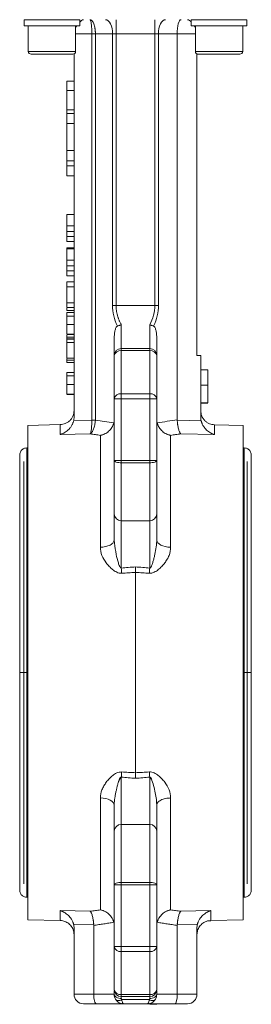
# Model space of a CAD drawing. Header units: millimetres. Extents: x 181 to 746, y 52 to 776.
# Tile 8 of 9: x 636 to 685, y 416 to 624. Entities that reach past the tile are written whole.
import ezdxf

# ---------------------------------------------------------------- set-up
doc = ezdxf.new("R2010")
doc.units = ezdxf.units.MM

msp = doc.modelspace()

# ---------------------------------------------------------------- linework, layer by layer
at = {"color": 7, "linetype": 'Continuous', "lineweight": 15}
for p, q in [((637.01, 623.76), (637.01, 622.46)), ((637.01, 623.76), (637.01, 622.46)), ((648.8, 623.76), (637.01, 623.76)), ((648.8, 622.46), (637.01, 622.46)), ((637.91, 622.46), (637.91, 617.06)), ((637.91, 622.46), (637.91, 617.06)), ((647.91, 617.06), (647.91, 622.46)), ((648.8, 623.76), (648.8, 622.46)), ((656.49, 623.76), (656.49, 620.76)), ((664.69, 620.76), (664.69, 623.76)), ((672.37, 623.76), (672.37, 622.46)), ((684.16, 623.76), (672.37, 623.76)), ((684.16, 622.46), (672.37, 622.46)), ((673.27, 622.46), (673.27, 617.06)), ((683.27, 617.06), (683.27, 622.46)), ((684.16, 623.76), (684.16, 622.46)), ((652.11, 620.76), (651.36, 620.76)), ((651.36, 620.76), (651.36, 539.14)), ((652.11, 620.76), (655.74, 620.76)), ((652.11, 539.14), (652.11, 620.76)), ((655.74, 620.76), (656.49, 620.76)), ((655.74, 620.76), (655.74, 563.36)), ((656.49, 620.76), (664.69, 620.76)), ((656.49, 563.36), (656.49, 620.76)), ((665.44, 620.76), (664.69, 620.76)), ((664.69, 563.36), (664.69, 620.76)), ((665.44, 620.76), (669.42, 620.76)), ((665.44, 563.36), (665.44, 620.76)), ((669.42, 539.19), (669.42, 620.76)), ((638.51, 616.46), (638.51, 616.46)), ((647.31, 616.46), (638.51, 616.46)), ((647.59, 616.52), (647.59, 613.76)), ((647.62, 613.76), (647.62, 616.54)), ((673.56, 616.54), (673.56, 613.76)), ((673.59, 613.76), (673.59, 616.52)), ((682.67, 616.46), (673.87, 616.46)), ((673.87, 616.46), (673.87, 616.46)), ((647.59, 613.76), (647.59, 539.73)), ((647.62, 613.76), (647.59, 613.76)), ((673.59, 613.76), (673.56, 613.76)), ((673.59, 552.76), (673.59, 613.76)), ((647.59, 610.76), (646.09, 610.76)), ((646.09, 608.76), (646.09, 610.76)), ((647.59, 608.76), (646.09, 608.76)), ((646.09, 604.67), (646.09, 608.76)), ((647.59, 604.67), (646.09, 604.67)), ((646.09, 603.95), (646.09, 604.67)), ((647.59, 603.95), (646.09, 603.95)), ((646.09, 601.79), (646.09, 603.95)), ((647.59, 601.79), (646.09, 601.79)), ((646.09, 596.1), (646.09, 601.79)), ((646.09, 596.1), (647.59, 596.1)), ((646.09, 593.92), (646.09, 596.1)), ((647.59, 593.92), (646.09, 593.92)), ((646.09, 592.84), (646.09, 593.92)), ((647.59, 592.84), (646.09, 592.84)), ((646.09, 590.76), (646.09, 592.84)), ((647.59, 590.76), (646.09, 590.76)), ((646.09, 582.6), (647.59, 582.6)), ((646.09, 582.6), (646.09, 580.21)), ((646.09, 580.21), (647.59, 580.21)), ((646.09, 578.97), (647.59, 578.97)), ((646.09, 577.95), (647.59, 577.95)), ((646.09, 576.86), (647.59, 576.86)), ((646.09, 575.51), (647.59, 575.51)), ((646.09, 575.51), (646.09, 575.33)), ((646.09, 575.33), (647.59, 575.33)), ((646.09, 575.33), (646.09, 572.94)), ((646.09, 572.94), (647.59, 572.94)), ((646.09, 571.7), (647.59, 571.7)), ((646.09, 570.68), (647.59, 570.68)), ((646.09, 569.59), (647.59, 569.59)), ((646.09, 568.33), (647.59, 568.33)), ((646.09, 568.33), (646.09, 567.29)), ((646.09, 567.29), (647.59, 567.29)), ((646.09, 567.29), (646.09, 563.94)), ((646.09, 563.94), (647.59, 563.94)), ((646.09, 563.94), (646.09, 562.95)), ((646.09, 562.95), (647.59, 562.95)), ((646.09, 562.32), (647.59, 562.32)), ((656.49, 563.36), (655.74, 563.36)), ((664.69, 563.36), (656.49, 563.36)), ((665.44, 563.36), (664.69, 563.36)), ((646.09, 561.87), (647.59, 561.87)), ((646.09, 561.11), (647.59, 561.11)), ((646.09, 559.32), (647.59, 559.32)), ((647.59, 557.29), (646.09, 557.29)), ((646.09, 557.2), (647.59, 557.2)), ((646.09, 557.06), (646.09, 556.67)), ((646.09, 556.67), (647.59, 556.67)), ((646.09, 556.67), (646.09, 556.31)), ((647.59, 556.31), (646.09, 556.31)), ((646.09, 556.31), (646.09, 556.22)), ((646.09, 556.22), (646.09, 555.5)), ((646.09, 556.22), (647.59, 556.22)), ((665.08, 555.98), (665.09, 556.74)), ((646.09, 555.5), (647.59, 555.5)), ((646.09, 555.5), (646.09, 552.18)), ((657.59, 553.82), (657.59, 554.26)), ((663.59, 554.26), (657.59, 554.26)), ((657.59, 544.7), (657.59, 553.82)), ((657.59, 553.82), (663.59, 553.82)), ((663.59, 553.82), (663.59, 554.26)), ((663.59, 544.7), (663.59, 553.82)), ((646.09, 552.18), (647.59, 552.18)), ((646.09, 551.86), (646.09, 551.28)), ((646.09, 551.82), (647.59, 551.82)), ((656.09, 543.63), (656.09, 552.76)), ((665.09, 543.63), (665.09, 552.76)), ((673.59, 552.76), (674.39, 552.76)), ((674.39, 552.76), (674.39, 539.71)), ((647.59, 551.28), (646.09, 551.28)), ((674.39, 549.76), (675.89, 549.76)), ((675.89, 546.52), (675.89, 549.76)), ((646.09, 549.22), (647.59, 549.22)), ((646.09, 548.45), (647.59, 548.45)), ((646.09, 546.66), (647.59, 546.66)), ((674.39, 546.52), (675.89, 546.52)), ((675.89, 542.76), (675.89, 546.52)), ((647.59, 544.64), (646.09, 544.64)), ((646.09, 544.55), (647.59, 544.55)), ((656.09, 543.63), (657.59, 543.63)), ((656.09, 530.58), (656.09, 543.63)), ((657.59, 543.63), (657.59, 544.7)), ((663.59, 544.7), (657.59, 544.7)), ((657.59, 530.58), (657.59, 543.63)), ((657.59, 543.63), (663.59, 543.63)), ((663.59, 543.63), (663.59, 544.7)), ((663.59, 530.58), (663.59, 543.63)), ((663.59, 543.63), (665.09, 543.63)), ((665.09, 530.58), (665.09, 543.63)), ((674.39, 542.76), (675.89, 542.76)), ((675.89, 542.67), (674.39, 542.67)), ((651.36, 539.1), (647.51, 539.01)), ((652.1, 539.06), (651.36, 539.1)), ((652.11, 539.14), (652.1, 539.06)), ((674.47, 538.99), (669.42, 539.11)), ((644.66, 538.16), (637.84, 538.01)), ((637.84, 433.51), (637.84, 538.01)), ((683.34, 538.01), (677.32, 538.14)), ((683.34, 538.01), (683.34, 485.76)), ((644.66, 536.06), (651.02, 536.21)), ((653.16, 535.9), (653.16, 512.26)), ((668.02, 512.26), (668.02, 535.9)), ((677.32, 536.05), (670.16, 536.21)), ((637.84, 533.26), (637.59, 533.26)), ((683.59, 533.26), (683.34, 533.26)), ((657.59, 530.58), (656.09, 530.58)), ((657.59, 530.1), (657.59, 530.58)), ((663.59, 530.58), (657.59, 530.58)), ((657.59, 530.1), (663.59, 530.1)), ((657.59, 517.85), (657.59, 530.1)), ((663.59, 530.1), (663.59, 530.58)), ((665.09, 530.58), (663.59, 530.58)), ((663.59, 530.1), (663.59, 517.85)), ((663.59, 517.85), (657.59, 517.85)), ((657.59, 517.85), (657.59, 507.85)), ((663.59, 517.85), (663.59, 507.85)), ((656.09, 513.78), (656.18, 513.13)), ((660.59, 464.59), (660.59, 506.92)), ((683.34, 485.76), (683.34, 433.51)), ((657.59, 463.66), (657.59, 463.31)), ((657.59, 453.67), (657.59, 463.31)), ((663.59, 463.31), (663.59, 463.66)), ((663.59, 463.31), (663.59, 453.67)), ((653.16, 459.25), (653.16, 435.61)), ((665.09, 457.74), (665.04, 458.39)), ((668.02, 435.61), (668.02, 459.25)), ((657.59, 453.67), (663.59, 453.67)), ((657.59, 441.41), (657.59, 453.67)), ((663.59, 453.67), (663.59, 441.41)), ((657.59, 441.41), (657.59, 440.93)), ((663.59, 441.41), (657.59, 441.41)), ((663.59, 440.93), (663.59, 441.41)), ((656.09, 440.93), (657.59, 440.93)), ((656.09, 440.93), (656.09, 427.88)), ((657.59, 440.93), (663.59, 440.93)), ((657.59, 440.93), (657.59, 427.88)), ((663.59, 440.93), (665.09, 440.93)), ((663.59, 427.88), (663.59, 440.93)), ((665.09, 440.93), (665.09, 427.88)), ((637.59, 438.26), (637.84, 438.26)), ((683.34, 438.26), (683.59, 438.26)), ((651.02, 435.3), (644.66, 435.45)), ((676.52, 435.45), (670.16, 435.3)), ((637.84, 433.51), (644.66, 433.36)), ((676.52, 433.36), (683.34, 433.51)), ((651.76, 432.41), (647.51, 432.5)), ((647.59, 417.76), (647.59, 431.79)), ((651.76, 417.76), (651.76, 432.32)), ((673.67, 432.5), (669.42, 432.41)), ((669.42, 417.76), (669.42, 432.32)), ((673.59, 417.76), (673.59, 431.79)), ((657.59, 427.88), (656.09, 427.88)), ((656.09, 427.88), (656.09, 418.76)), ((663.59, 427.88), (657.59, 427.88)), ((657.59, 427.88), (657.59, 426.82)), ((657.59, 426.82), (663.59, 426.82)), ((657.59, 426.82), (657.59, 417.7)), ((663.59, 427.88), (663.59, 426.82)), ((665.09, 427.88), (663.59, 427.88)), ((663.59, 417.7), (663.59, 426.82)), ((665.09, 427.88), (665.09, 418.76)), ((656.09, 418.56), (656.09, 417.76)), ((665.09, 418.56), (665.09, 417.76)), ((647.59, 417.76), (651.76, 417.76)), ((651.76, 417.76), (656.09, 417.76)), ((663.59, 417.7), (657.59, 417.7)), ((657.59, 417.7), (657.59, 417.26)), ((657.59, 417.26), (663.59, 417.26)), ((657.68, 416.63), (663.5, 416.63)), ((663.59, 417.7), (663.59, 417.26)), ((665.09, 417.76), (669.42, 417.76)), ((669.42, 417.76), (673.59, 417.76)), ((652.3, 415.76), (649.59, 415.76)), ((658.09, 415.76), (652.3, 415.76)), ((663.09, 415.76), (658.09, 415.76)), ((668.88, 415.76), (663.09, 415.76)), ((663.53, 415.66), (663.53, 415.76)), ((663.55, 415.76), (663.55, 415.64)), ((663.55, 415.66), (663.55, 415.76)), ((663.58, 415.66), (663.58, 415.76)), ((663.61, 415.66), (663.61, 415.76)), ((663.61, 415.66), (663.62, 415.66)), ((663.62, 415.66), (663.62, 415.76)), ((663.62, 415.66), (664.96, 415.66)), ((664.96, 415.66), (664.96, 415.76)), ((664.96, 415.66), (664.96, 415.76)), ((664.96, 415.66), (664.96, 415.66)), ((664.96, 415.66), (665.12, 415.66)), ((665.12, 415.66), (665.12, 415.76)), ((671.59, 415.76), (668.88, 415.76))]:
    msp.add_line(p, q, dxfattribs=at)
at = {"color": 8, "linetype": 'Continuous', "lineweight": 15}
for p, q in [((647.91, 620.76), (651.36, 620.76)), ((669.42, 620.76), (673.27, 620.76)), ((637.91, 617.06), (637.91, 617.06)), ((637.91, 617.06), (647.91, 617.06)), ((673.27, 617.06), (683.27, 617.06)), ((657.59, 559.24), (657.59, 554.26)), ((663.59, 559.24), (663.59, 554.26)), ((644.66, 538.16), (644.66, 536.06)), ((677.32, 538.14), (677.32, 536.05)), ((637.59, 485.76), (637.59, 533.26)), ((683.59, 533.26), (683.59, 485.76)), ((636.99, 530.38), (636.99, 485.76)), ((684.19, 485.76), (684.19, 530.38)), ((636.99, 485.76), (636.99, 441.13)), ((637.59, 438.26), (637.59, 485.76)), ((683.59, 485.76), (683.59, 438.26)), ((684.19, 441.13), (684.19, 485.76)), ((644.66, 435.45), (644.66, 433.36)), ((676.52, 433.36), (676.52, 435.45)), ((657.59, 416.88), (657.59, 417.26)), ((663.59, 417.26), (663.59, 416.88))]:
    msp.add_line(p, q, dxfattribs=at)
at = {"color": 7, "linetype": 'Continuous', "lineweight": 15, "flags": 128}
for points in [[(655.74, 620.76), (655.71, 621.34), (655.63, 621.9), (655.49, 622.42), (655.3, 622.88), (655.08, 623.25), (654.82, 623.53), (654.54, 623.7), (654.24, 623.76)], [(666.94, 623.76), (666.65, 623.7), (666.36, 623.53), (666.11, 623.25), (665.88, 622.88), (665.69, 622.42), (665.55, 621.9), (665.47, 621.34), (665.44, 620.76)], [(668.02, 512.26), (667.45, 512.3), (666.9, 512.39), (666.39, 512.53), (665.95, 512.72), (665.58, 512.95), (665.31, 513.21), (665.15, 513.49), (665.09, 513.78)], [(663.52, 506.76), (663.53, 506.89), (663.54, 507.02), (663.55, 507.16), (663.56, 507.3), (663.57, 507.43), (663.57, 507.57), (663.58, 507.71), (663.59, 507.85)], [(657.66, 464.75), (657.65, 464.62), (657.64, 464.49), (657.63, 464.35), (657.62, 464.22), (657.62, 464.08), (657.61, 463.94), (657.6, 463.8), (657.59, 463.66)], [(653.16, 459.25), (653.73, 459.21), (654.28, 459.12), (654.79, 458.98), (655.24, 458.79), (655.6, 458.57), (655.87, 458.31), (656.03, 458.03), (656.09, 457.74)], [(656.44, 416.63), (656.52, 416.54), (656.63, 416.48), (656.76, 416.44), (656.92, 416.43), (657.09, 416.44), (657.28, 416.48), (657.48, 416.54), (657.68, 416.63)], [(663.5, 416.63), (663.71, 416.54), (663.9, 416.48), (664.09, 416.44), (664.27, 416.43), (664.42, 416.44), (664.55, 416.48), (664.66, 416.54), (664.74, 416.63)]]:
    msp.add_lwpolyline(points, dxfattribs=at)
at = {"color": 7, "linetype": 'Continuous', "lineweight": 15}
for centre, radius, start, end in [((638.51, 617.06), 0.6, 180, 270), ((638.51, 617.06), 0.6, 180, 270), ((647.31, 617.06), 0.6, 270, 0), ((673.87, 617.06), 0.6, 180, 270), ((673.87, 617.06), 0.6, 242.6484, 270), ((682.67, 617.06), 0.6, 270, 0), ((657.59, 552.76), 1.5, 90, 180), ((657.4, 552.49), 1.34, 81.9505, 168.5782), ((663.59, 552.76), 1.5, 0, 90), ((663.78, 552.49), 1.34, 11.4218, 98.0495), ((657.4, 543.37), 1.34, 81.9505, 168.5782), ((663.78, 543.37), 1.34, 11.4218, 98.0495), ((657.56, 519.32), 1.47, 181.0506, 271.0134), ((663.62, 519.32), 1.47, 268.9866, 358.9494), ((657.56, 452.19), 1.47, 88.9866, 178.9494), ((663.62, 452.19), 1.47, 1.0506, 91.0134), ((657.4, 428.14), 1.34, 191.4218, 278.0495), ((663.78, 428.14), 1.34, 261.9505, 348.5782), ((657.4, 419.02), 1.34, 191.4218, 278.0495), ((657.59, 418.76), 1.5, 180, 270), ((663.78, 419.02), 1.34, 261.9505, 348.5782), ((663.59, 418.76), 1.5, 270, 0), ((649.59, 417.76), 2, 180, 270), ((671.59, 417.76), 2, 270, 0)]:
    msp.add_arc(centre, radius, start, end, dxfattribs=at)
for centre, major_axis, start_param, end_param in [((670.22, 620.76), (0, 3), 0, 1.570796), ((652.3, 417.76), (0, 2), 1.570796, 3.141593), ((668.88, 417.76), (0, 2), 3.141593, 4.712389)]:
    msp.add_ellipse(centre, major_axis=major_axis, ratio=0.267949, start_param=start_param, end_param=end_param, dxfattribs=at)
for points, knots in [([(647.91, 621.97), (647.95, 622.07), (648.02, 622.26), (648.12, 622.39), (648.17, 622.46)], [0, 0, 0, 0, 0.521812, 1, 1, 1, 1]), ([(648.8, 623.26), (648.94, 623.39), (649.23, 623.69), (649.45, 623.73), (649.57, 623.76)], [0, 0, 0, 0, 0.4482273, 1, 1, 1, 1]), ([(652.11, 620.76), (652.11, 620.81), (652.11, 620.92), (652.1, 621.09), (652.09, 621.26), (652.08, 621.42), (652.06, 621.58), (652.04, 621.75), (652, 622.03), (651.92, 622.43), (651.78, 622.88), (651.6, 623.26), (651.45, 623.48), (651.31, 623.61), (651.21, 623.69), (651.09, 623.74), (651, 623.75), (650.96, 623.76)], [0, 0, 0, 0, 0.035186, 0.070506, 0.105964, 0.14156, 0.177297, 0.213177, 0.249201, 0.371082, 0.49862, 0.617518, 0.748871, 0.7961, 0.853701, 0.921669, 1, 1, 1, 1]), ([(650.96, 623.76), (650.96, 623.76), (650.98, 623.75), (651, 623.74), (651.02, 623.72), (651.04, 623.69), (651.06, 623.66), (651.07, 623.63), (651.09, 623.6), (651.1, 623.56), (651.13, 623.46), (651.18, 623.26), (651.24, 622.88), (651.29, 622.43), (651.32, 621.99), (651.34, 621.63), (651.35, 621.34), (651.36, 621.05), (651.36, 620.85), (651.36, 620.76)], [0, 0, 0, 0, 0.036109, 0.070169, 0.102181, 0.132142, 0.160055, 0.185918, 0.209732, 0.231497, 0.251212, 0.382554, 0.501458, 0.628986, 0.750872, 0.813798, 0.876288, 0.938352, 1, 1, 1, 1]), ([(671.62, 623.76), (671.75, 623.73), (671.96, 623.68), (672.25, 623.39), (672.37, 623.28)], [0, 0, 0, 0, 0.616402, 1, 1, 1, 1]), ([(673.01, 622.46), (673.06, 622.39), (673.17, 622.26), (673.23, 622.07), (673.27, 621.97)], [0, 0, 0, 0, 0.485623, 1, 1, 1, 1]), ([(646.09, 580.21), (646.09, 580.14), (646.09, 580.02), (646.09, 579.83), (646.09, 579.66), (646.09, 579.5), (646.09, 579.35), (646.09, 579.21), (646.09, 579.09), (646.09, 579.01), (646.09, 578.97)], [0, 0, 0, 0, 0.157891, 0.306795, 0.445675, 0.574557, 0.694631, 0.805977, 0.907764, 1, 1, 1, 1]), ([(646.09, 578.97), (646.09, 578.88), (646.09, 578.69), (646.09, 578.42), (646.09, 578.17), (646.09, 578.03), (646.09, 577.95)], [0, 0, 0, 0, 0.261213, 0.512048, 0.757793, 1, 1, 1, 1]), ([(646.09, 577.95), (646.09, 577.91), (646.09, 577.82), (646.09, 577.69), (646.09, 577.58), (646.09, 577.47), (646.09, 577.37), (646.09, 577.28), (646.09, 577.2), (646.09, 577.13), (646.09, 577.07), (646.09, 577.01), (646.09, 576.96), (646.09, 576.93), (646.09, 576.89), (646.09, 576.87), (646.09, 576.86), (646.09, 576.86), (646.09, 576.86)], [0, 0, 0, 0, 0.056809, 0.113874, 0.170522, 0.227532, 0.285334, 0.343678, 0.403164, 0.464002, 0.525827, 0.589097, 0.653293, 0.719115, 0.786763, 0.855798, 0.926841, 1, 1, 1, 1]), ([(646.09, 572.94), (646.09, 572.87), (646.09, 572.75), (646.09, 572.56), (646.09, 572.39), (646.09, 572.23), (646.09, 572.08), (646.09, 571.94), (646.09, 571.82), (646.09, 571.74), (646.09, 571.7)], [0, 0, 0, 0, 0.157891, 0.306795, 0.445675, 0.574557, 0.694631, 0.805977, 0.907764, 1, 1, 1, 1]), ([(646.09, 571.7), (646.09, 571.61), (646.09, 571.42), (646.09, 571.15), (646.09, 570.9), (646.09, 570.76), (646.09, 570.68)], [0, 0, 0, 0, 0.261213, 0.512048, 0.757793, 1, 1, 1, 1]), ([(646.09, 570.68), (646.09, 570.64), (646.09, 570.55), (646.09, 570.43), (646.09, 570.31), (646.09, 570.2), (646.09, 570.1), (646.09, 570.01), (646.09, 569.93), (646.09, 569.86), (646.09, 569.8), (646.09, 569.74), (646.09, 569.69), (646.09, 569.66), (646.09, 569.63), (646.09, 569.6), (646.09, 569.59), (646.09, 569.59), (646.09, 569.59)], [0, 0, 0, 0, 0.056809, 0.113874, 0.170522, 0.227532, 0.285334, 0.343678, 0.403164, 0.464002, 0.525827, 0.589097, 0.653293, 0.719115, 0.786763, 0.855798, 0.926841, 1, 1, 1, 1]), ([(646.09, 562.8), (646.09, 562.8), (646.09, 562.65), (646.09, 562.47), (646.09, 562.33), (646.09, 562.32), (646.09, 562.32)], [0, 0, 0, 0, 0.020528, 0.387438, 0.819122, 1, 1, 1, 1]), ([(657.59, 559.24), (657.55, 559.33), (657.46, 559.49), (657.33, 559.75), (657.22, 560), (657.11, 560.26), (657.01, 560.51), (656.92, 560.77), (656.84, 561.02), (656.74, 561.37), (656.64, 561.8), (656.56, 562.32), (656.5, 562.84), (656.5, 563.19), (656.49, 563.36)], [0, 0, 0, 0, 0.067394, 0.133857, 0.199432, 0.26417, 0.328118, 0.391328, 0.453854, 0.515751, 0.638758, 0.760132, 0.880375, 1, 1, 1, 1]), ([(646.09, 561.87), (646.09, 561.87), (646.09, 561.87), (646.09, 561.86), (646.09, 561.85), (646.09, 561.83), (646.09, 561.8), (646.09, 561.77), (646.09, 561.73), (646.09, 561.68), (646.09, 561.63), (646.09, 561.58), (646.09, 561.51), (646.09, 561.44), (646.09, 561.37), (646.09, 561.29), (646.09, 561.2), (646.09, 561.14), (646.09, 561.11)], [0, 0, 0, 0, 0.080028, 0.157825, 0.232559, 0.30472, 0.374369, 0.44157, 0.506039, 0.568678, 0.628697, 0.687073, 0.743221, 0.797558, 0.850225, 0.90138, 0.95107, 1, 1, 1, 1]), ([(646.09, 561.11), (646.09, 561.05), (646.09, 560.94), (646.09, 560.75), (646.09, 560.55), (646.09, 560.33), (646.09, 560.1), (646.09, 559.85), (646.09, 559.59), (646.09, 559.41), (646.09, 559.32)], [0, 0, 0, 0, 0.125625, 0.247619, 0.368528, 0.488104, 0.609878, 0.735382, 0.864448, 1, 1, 1, 1]), ([(646.09, 559.32), (646.09, 559.25), (646.09, 559.11), (646.09, 558.92), (646.09, 558.73), (646.09, 558.55), (646.09, 558.38), (646.09, 558.22), (646.09, 558.07), (646.09, 557.94), (646.09, 557.81), (646.09, 557.69), (646.09, 557.59), (646.09, 557.51), (646.09, 557.43), (646.09, 557.37), (646.09, 557.32), (646.09, 557.3), (646.09, 557.29)], [0, 0, 0, 0, 0.068499, 0.134572, 0.198208, 0.259784, 0.319951, 0.379508, 0.438814, 0.498497, 0.558182, 0.617438, 0.677522, 0.737959, 0.80033, 0.86409, 0.930622, 1, 1, 1, 1]), ([(656.76, 559), (656.66, 558.96), (656.59, 558.88), (656.47, 558.69), (656.42, 558.59), (656.3, 558.28), (656.25, 558.06), (656.12, 557.39), (656.09, 556.94), (656.09, 556.49)], [0, 0, 0, 0, 0.125, 0.125, 0.25, 0.25, 0.5, 0.5, 1, 1, 1, 1]), ([(657.59, 559.24), (657.56, 559.24), (657.49, 559.22), (657.36, 559.19), (657.25, 559.16), (657.1, 559.12), (656.94, 559.07), (656.82, 559.02), (656.76, 559)], [0, 0, 0, 0, 0.110063, 0.250064, 0.416898, 0.499965, 0.770614, 1, 1, 1, 1]), ([(663.59, 559.24), (663.63, 559.23), (663.69, 559.22), (663.79, 559.2), (663.88, 559.17), (663.95, 559.15), (664.08, 559.12), (664.24, 559.07), (664.36, 559.02), (664.42, 559)], [0, 0, 0, 0, 0.120705, 0.23152, 0.332095, 0.422194, 0.501679, 0.761274, 1, 1, 1, 1]), ([(665.09, 556.49), (665.09, 556.94), (665.06, 557.39), (664.93, 558.06), (664.88, 558.28), (664.76, 558.59), (664.71, 558.69), (664.59, 558.88), (664.52, 558.96), (664.42, 559)], [0, 0, 0, 0, 0.5, 0.5, 0.75, 0.75, 0.875, 0.875, 1, 1, 1, 1]), ([(656.09, 556.61), (656.09, 556.6), (656.09, 555.74), (656.09, 554.42), (656.1, 553.27), (656.1, 552.8)], [0, 0, 0, 0, 0.006616, 0.59519, 1, 1, 1, 1]), ([(665.06, 552.92), (665.06, 553.01), (665.07, 553.64), (665.08, 554.67), (665.08, 555.66), (665.08, 555.98)], [0, 0, 0, 0, 0.1104351, 0.7130163, 1, 1, 1, 1]), ([(665.09, 552.9), (665.09, 553.1), (665.09, 554.12), (665.09, 555.43), (665.09, 556.49)], [0, 0, 0, 0, 0.191294, 1, 1, 1, 1]), ([(646.09, 552.04), (646.09, 551.97), (646.09, 551.83), (646.09, 551.82), (646.09, 551.82)], [0, 0, 0, 0, 0.48461, 1, 1, 1, 1]), ([(646.09, 549.22), (646.09, 549.22), (646.09, 549.22), (646.09, 549.21), (646.09, 549.19), (646.09, 549.17), (646.09, 549.14), (646.09, 549.11), (646.09, 549.07), (646.09, 549.03), (646.09, 548.98), (646.09, 548.92), (646.09, 548.86), (646.09, 548.79), (646.09, 548.72), (646.09, 548.64), (646.09, 548.55), (646.09, 548.49), (646.09, 548.45)], [0, 0, 0, 0, 0.080028, 0.157825, 0.232559, 0.30472, 0.374369, 0.44157, 0.506039, 0.568678, 0.628697, 0.687073, 0.743221, 0.797558, 0.850225, 0.90138, 0.95107, 1, 1, 1, 1]), ([(646.09, 548.45), (646.09, 548.4), (646.09, 548.29), (646.09, 548.1), (646.09, 547.89), (646.09, 547.67), (646.09, 547.44), (646.09, 547.19), (646.09, 546.93), (646.09, 546.75), (646.09, 546.66)], [0, 0, 0, 0, 0.125625, 0.247619, 0.368528, 0.488104, 0.609878, 0.735382, 0.864448, 1, 1, 1, 1]), ([(646.09, 546.66), (646.09, 546.59), (646.09, 546.46), (646.09, 546.26), (646.09, 546.08), (646.09, 545.9), (646.09, 545.73), (646.09, 545.57), (646.09, 545.42), (646.09, 545.28), (646.09, 545.15), (646.09, 545.04), (646.09, 544.94), (646.09, 544.85), (646.09, 544.78), (646.09, 544.72), (646.09, 544.67), (646.09, 544.65), (646.09, 544.64)], [0, 0, 0, 0, 0.068499, 0.134572, 0.198208, 0.259784, 0.319951, 0.379508, 0.438814, 0.498497, 0.558182, 0.617438, 0.677522, 0.737959, 0.80033, 0.86409, 0.930622, 1, 1, 1, 1]), ([(647.59, 541.16), (647.55, 540.78), (647.49, 540.21), (647.13, 539.52), (646.75, 539.04), (646.28, 538.66), (645.6, 538.28), (645.03, 538.2), (644.66, 538.16)], [0, 0, 0, 0, 0.239758, 0.368554, 0.5, 0.631446, 0.760242, 1, 1, 1, 1]), ([(677.32, 538.14), (676.95, 538.19), (676.38, 538.26), (675.7, 538.64), (675.23, 539.02), (674.85, 539.5), (674.49, 540.19), (674.43, 540.77), (674.39, 541.14)], [0, 0, 0, 0, 0.239758, 0.368554, 0.5, 0.631446, 0.760242, 1, 1, 1, 1]), ([(651.02, 536.21), (651.04, 536.25), (651.06, 536.31), (651.11, 536.45), (651.12, 536.53), (651.18, 536.8), (651.22, 537.02), (651.28, 537.54), (651.3, 537.82), (651.34, 538.44), (651.35, 538.77), (651.36, 539.1)], [0, 0, 0, 0, 0.125, 0.125, 0.25, 0.25, 0.5, 0.5, 0.75, 0.75, 1, 1, 1, 1]), ([(652.1, 539.06), (652.07, 538.73), (652.03, 538.41), (651.89, 537.79), (651.81, 537.51), (651.61, 537), (651.5, 536.78), (651.33, 536.52), (651.27, 536.44), (651.15, 536.31), (651.08, 536.25), (651.02, 536.21)], [0, 0, 0, 0, 0.25, 0.25, 0.5, 0.5, 0.75, 0.75, 0.875, 0.875, 1, 1, 1, 1]), ([(669.42, 539.19), (669.42, 539.17), (669.42, 539.15), (669.42, 539.12), (669.42, 539.11)], [0, 0, 0, 0, 0.500569, 1, 1, 1, 1]), ([(669.42, 539.11), (669.43, 539.05), (669.43, 538.95), (669.44, 538.79), (669.46, 538.63), (669.48, 538.46), (669.49, 538.3), (669.53, 538.04), (669.59, 537.69), (669.68, 537.28), (669.79, 536.91), (669.89, 536.66), (669.97, 536.49), (670.03, 536.38), (670.09, 536.28), (670.14, 536.23), (670.16, 536.21)], [0, 0, 0, 0, 0.040215, 0.081069, 0.122521, 0.164525, 0.207032, 0.249989, 0.370026, 0.499804, 0.624755, 0.749507, 0.812675, 0.87482, 0.937554, 1, 1, 1, 1]), ([(644.66, 536.06), (644.7, 536.08), (644.79, 536.1), (644.94, 536.16), (645.11, 536.23), (645.31, 536.32), (645.6, 536.47), (645.94, 536.7), (646.35, 537.03), (646.72, 537.43), (647, 537.82), (647.19, 538.16), (647.31, 538.4), (647.4, 538.62), (647.46, 538.82), (647.49, 538.95), (647.51, 539.01)], [0, 0, 0, 0, 0.036613, 0.078365, 0.125336, 0.187991, 0.250738, 0.37527, 0.499596, 0.624914, 0.749475, 0.813987, 0.874944, 0.917855, 0.959523, 1, 1, 1, 1]), ([(653.16, 535.9), (653.2, 535.91), (653.3, 535.93), (653.45, 535.97), (653.64, 536.03), (653.84, 536.11), (654.14, 536.24), (654.5, 536.45), (654.91, 536.76), (655.28, 537.13), (655.54, 537.49), (655.72, 537.8), (655.83, 538.04), (655.93, 538.28), (655.98, 538.45), (656, 538.53)], [0, 0, 0, 0, 0.037037, 0.07867, 0.125045, 0.187309, 0.249767, 0.375059, 0.499792, 0.625092, 0.749906, 0.813413, 0.875064, 0.938121, 1, 1, 1, 1]), ([(665.18, 538.53), (665.19, 538.49), (665.21, 538.41), (665.25, 538.28), (665.3, 538.16), (665.37, 538), (665.46, 537.8), (665.64, 537.49), (665.91, 537.13), (666.27, 536.76), (666.68, 536.45), (667.04, 536.24), (667.34, 536.11), (667.57, 536.02), (667.8, 535.95), (667.95, 535.92), (668.02, 535.9)], [0, 0, 0, 0, 0.030795, 0.061896, 0.093292, 0.124969, 0.186619, 0.250124, 0.374935, 0.500233, 0.624963, 0.750252, 0.812708, 0.874971, 0.942736, 1, 1, 1, 1]), ([(677.32, 536.05), (677.28, 536.06), (677.19, 536.09), (677.04, 536.14), (676.87, 536.21), (676.67, 536.3), (676.39, 536.46), (676.04, 536.68), (675.64, 537.02), (675.26, 537.41), (674.98, 537.8), (674.79, 538.14), (674.67, 538.38), (674.59, 538.6), (674.52, 538.8), (674.49, 538.93), (674.47, 538.99)], [0, 0, 0, 0, 0.03748, 0.079228, 0.125337, 0.187992, 0.250739, 0.37527, 0.499596, 0.624914, 0.749475, 0.813892, 0.874944, 0.917749, 0.95942, 1, 1, 1, 1]), ([(651.02, 536.21), (651.38, 536.16), (652.09, 536.06), (652.8, 535.96), (653.16, 535.9)], [0, 0, 0, 0, 0.504878, 1, 1, 1, 1]), ([(668.02, 535.9), (668.38, 535.96), (669.09, 536.06), (669.8, 536.16), (670.16, 536.21)], [0, 0, 0, 0, 0.495129, 1, 1, 1, 1]), ([(637.59, 533.26), (637.42, 533.24), (637.14, 533.21), (636.79, 533.04), (636.53, 532.83), (636.3, 532.55), (636.15, 532.21), (636.07, 531.84), (636.1, 531.59), (636.12, 531.47)], [0, 0, 0, 0, 0.195428, 0.311032, 0.437709, 0.57356, 0.7154, 0.859048, 1, 1, 1, 1]), ([(685.06, 531.47), (685.08, 531.59), (685.11, 531.84), (685.03, 532.21), (684.88, 532.55), (684.65, 532.83), (684.39, 533.04), (684.04, 533.21), (683.76, 533.24), (683.59, 533.26)], [0, 0, 0, 0, 0.140952, 0.2846, 0.42644, 0.562291, 0.688968, 0.804572, 1, 1, 1, 1]), ([(636.12, 531.43), (636.11, 531.41), (636.1, 531.36), (636.09, 530.67), (636.09, 529.69), (636.09, 528.6), (636.09, 527.5), (636.09, 526.03), (636.09, 523.94), (636.09, 520.96), (636.09, 517.55), (636.09, 513.76), (636.09, 509.67), (636.09, 506.26), (636.09, 503.72), (636.09, 502.15), (636.09, 500.48), (636.09, 498.18), (636.09, 494.94), (636.09, 490.62), (636.09, 487.45), (636.09, 485.76)], [0, 0, 0, 0, 0.062242, 0.127681, 0.183879, 0.230869, 0.268817, 0.301937, 0.369772, 0.439259, 0.509185, 0.578837, 0.648474, 0.71701, 0.741512, 0.765265, 0.788316, 0.816303, 0.866584, 0.928975, 1, 1, 1, 1]), ([(685.09, 485.76), (685.09, 487.23), (685.09, 489.95), (685.09, 493.6), (685.09, 496.51), (685.09, 498.95), (685.09, 501.19), (685.09, 504.18), (685.09, 507.83), (685.09, 511.98), (685.09, 515.85), (685.09, 519.31), (685.09, 522.28), (685.09, 524.45), (685.09, 526.13), (685.09, 527.56), (685.09, 529.02), (685.08, 530.33), (685.08, 531.29), (685.07, 531.39), (685.06, 531.43)], [0, 0, 0, 0, 0.061694, 0.114064, 0.154259, 0.186747, 0.219754, 0.253271, 0.321153, 0.389174, 0.457398, 0.525558, 0.59027, 0.649638, 0.684774, 0.72949, 0.784111, 0.848882, 0.92386, 1, 1, 1, 1]), ([(656.09, 530.58), (656.09, 530.53), (656.12, 530.47), (656.27, 530.35), (656.38, 530.29), (656.68, 530.2), (656.85, 530.16), (657.22, 530.11), (657.41, 530.1), (657.59, 530.1)], [0, 0, 0, 0, 0.25, 0.25, 0.5, 0.5, 0.75, 0.75, 1, 1, 1, 1]), ([(656.09, 519.29), (656.09, 519.33), (656.09, 519.4), (656.09, 519.53), (656.09, 519.66), (656.09, 519.81), (656.09, 520.04), (656.09, 520.38), (656.09, 520.87), (656.09, 521.43), (656.09, 522.25), (656.09, 523.41), (656.09, 524.74), (656.09, 525.88), (656.09, 526.78), (656.09, 527.7), (656.09, 528.54), (656.09, 529.28), (656.09, 529.93), (656.09, 530.36), (656.09, 530.58)], [0, 0, 0, 0, 0.0243571, 0.048696, 0.0730304, 0.0973742, 0.1217412, 0.1839755, 0.2462412, 0.3094355, 0.3726616, 0.5000025, 0.6273435, 0.6905377, 0.7537639, 0.8159982, 0.8782638, 0.9188463, 0.9594037, 1, 1, 1, 1]), ([(663.59, 530.1), (663.77, 530.1), (663.96, 530.11), (664.33, 530.16), (664.5, 530.2), (664.8, 530.29), (664.91, 530.35), (665.06, 530.47), (665.09, 530.53), (665.09, 530.58)], [0, 0, 0, 0, 0.25, 0.25, 0.5, 0.5, 0.75, 0.75, 1, 1, 1, 1]), ([(665.09, 530.58), (665.09, 529.28), (665.09, 528), (665.09, 525.58), (665.09, 524.44), (665.09, 522.44), (665.09, 521.58), (665.09, 520.18), (665.09, 519.65), (665.09, 519.29)], [0, 0, 0, 0, 0.25, 0.25, 0.5, 0.5, 0.75, 0.75, 1, 1, 1, 1]), ([(656.09, 513.78), (656.09, 513.88), (656.09, 514.07), (656.09, 514.36), (656.09, 514.64), (656.09, 514.92), (656.09, 515.19), (656.09, 515.46), (656.09, 515.93), (656.09, 516.58), (656.09, 517.33), (656.09, 517.99), (656.09, 518.44), (656.09, 518.76), (656.09, 518.96), (656.09, 519.14), (656.09, 519.24), (656.09, 519.29)], [0, 0, 0, 0, 0.03696, 0.073842, 0.110679, 0.147501, 0.184342, 0.221233, 0.258207, 0.386155, 0.514161, 0.638468, 0.762834, 0.822182, 0.881403, 0.940631, 1, 1, 1, 1]), ([(665.09, 519.29), (665.09, 519.11), (665.09, 518.85), (665.09, 518.2), (665.09, 517.79), (665.09, 516.85), (665.09, 516.31), (665.09, 515.12), (665.09, 514.47), (665.09, 513.78)], [0, 0, 0, 0, 0.25, 0.25, 0.5, 0.5, 0.75, 0.75, 1, 1, 1, 1]), ([(653.16, 512.26), (653.51, 512.27), (653.88, 512.3), (654.6, 512.46), (654.95, 512.57), (655.52, 512.87), (655.74, 513.04), (656.03, 513.41), (656.09, 513.6), (656.09, 513.78)], [0, 0, 0, 0, 0.25, 0.25, 0.5, 0.5, 0.75, 0.75, 1, 1, 1, 1]), ([(657.66, 506.76), (657.47, 506.75), (657.3, 506.77), (656.95, 506.84), (656.78, 506.9), (656.47, 507.05), (656.32, 507.13), (656.03, 507.32), (655.89, 507.42), (655.5, 507.72), (655.26, 507.95), (654.81, 508.42), (654.6, 508.67), (654.03, 509.43), (653.72, 509.96), (653.28, 511.1), (653.16, 511.68), (653.16, 512.26)], [0, 0, 0, 0, 0.0625, 0.0625, 0.125, 0.125, 0.1875, 0.1875, 0.25, 0.25, 0.375, 0.375, 0.5, 0.5, 0.75, 0.75, 1, 1, 1, 1]), ([(668.02, 512.26), (668.02, 511.68), (667.9, 511.1), (667.57, 510.25), (667.44, 509.97), (667.13, 509.44), (666.96, 509.18), (666.58, 508.67), (666.37, 508.42), (665.92, 507.95), (665.68, 507.73), (665.15, 507.31), (664.87, 507.12), (664.4, 506.91), (664.23, 506.84), (663.89, 506.77), (663.71, 506.75), (663.52, 506.76)], [0, 0, 0, 0, 0.25, 0.25, 0.375, 0.375, 0.5, 0.5, 0.625, 0.625, 0.75, 0.75, 0.875, 0.875, 0.9375, 0.9375, 1, 1, 1, 1]), ([(663.59, 507.85), (663.6, 507.85), (663.62, 507.85), (663.66, 507.85), (663.69, 507.86), (663.73, 507.89), (663.8, 507.95), (663.88, 508.07), (663.97, 508.24), (664.07, 508.49), (664.17, 508.8), (664.29, 509.17), (664.39, 509.55), (664.52, 510.05), (664.66, 510.69), (664.82, 511.45), (664.93, 512.1), (665.01, 512.61), (665.05, 513.01), (665.08, 513.39), (665.09, 513.65), (665.09, 513.78)], [0, 0, 0, 0, 0.005224, 0.010432, 0.015898, 0.023255, 0.031745, 0.063153, 0.090931, 0.125714, 0.188325, 0.250854, 0.313271, 0.375644, 0.500394, 0.625295, 0.750228, 0.814911, 0.874977, 0.940125, 1, 1, 1, 1]), ([(660.59, 508.1), (660.08, 508.06), (659.08, 507.98), (658.08, 507.9), (657.59, 507.85)], [0, 0, 0, 0, 0.5089, 1, 1, 1, 1]), ([(663.59, 507.85), (663.1, 507.9), (662.1, 507.98), (661.1, 508.06), (660.59, 508.1)], [0, 0, 0, 0, 0.4911, 1, 1, 1, 1]), ([(660.59, 508.1), (660.59, 508.04), (660.59, 507.93), (660.59, 507.78), (660.59, 507.66), (660.59, 507.58), (660.59, 507.53), (660.59, 507.4), (660.59, 507.2), (660.59, 507.01), (660.59, 506.92)], [0, 0, 0, 0, 0.15198, 0.276907, 0.374401, 0.444284, 0.486493, 0.501019, 0.767889, 1, 1, 1, 1]), ([(657.66, 506.76), (658.14, 506.79), (659.12, 506.84), (660.09, 506.9), (660.59, 506.92)], [0, 0, 0, 0, 0.491731, 1, 1, 1, 1]), ([(660.59, 506.92), (661.09, 506.9), (662.07, 506.84), (663.04, 506.79), (663.52, 506.76)], [0, 0, 0, 0, 0.508269, 1, 1, 1, 1]), ([(636.09, 485.76), (636.09, 484.28), (636.09, 481.56), (636.09, 477.92), (636.09, 475), (636.09, 472.56), (636.09, 470.32), (636.09, 467.33), (636.09, 463.68), (636.09, 459.53), (636.09, 455.67), (636.09, 452.2), (636.09, 449.23), (636.09, 447.06), (636.09, 445.39), (636.09, 443.96), (636.09, 442.49), (636.1, 441.18), (636.1, 440.22), (636.11, 440.13), (636.12, 440.08)], [0, 0, 0, 0, 0.061694, 0.114064, 0.154259, 0.186747, 0.219754, 0.253271, 0.321153, 0.389174, 0.457398, 0.525558, 0.59027, 0.649638, 0.684774, 0.72949, 0.784111, 0.848882, 0.92386, 1, 1, 1, 1]), ([(685.06, 440.08), (685.07, 440.1), (685.08, 440.15), (685.09, 440.85), (685.09, 441.82), (685.09, 442.91), (685.09, 444.01), (685.09, 445.49), (685.09, 447.57), (685.09, 450.55), (685.09, 453.96), (685.09, 457.75), (685.09, 461.84), (685.09, 465.25), (685.09, 467.79), (685.09, 469.36), (685.09, 471.03), (685.09, 473.33), (685.09, 476.58), (685.09, 480.89), (685.09, 484.07), (685.09, 485.76)], [0, 0, 0, 0, 0.062242, 0.127681, 0.183879, 0.230869, 0.268817, 0.301937, 0.369772, 0.439259, 0.509185, 0.578837, 0.648474, 0.71701, 0.741512, 0.765265, 0.788316, 0.816303, 0.866584, 0.928975, 1, 1, 1, 1]), ([(653.16, 459.25), (653.16, 459.84), (653.28, 460.41), (653.61, 461.26), (653.75, 461.54), (654.05, 462.08), (654.22, 462.34), (654.6, 462.84), (654.81, 463.09), (655.26, 463.56), (655.5, 463.79), (656.03, 464.2), (656.31, 464.39), (656.78, 464.61), (656.95, 464.67), (657.29, 464.74), (657.48, 464.76), (657.66, 464.75)], [0, 0, 0, 0, 0.25, 0.25, 0.375, 0.375, 0.5, 0.5, 0.625, 0.625, 0.75, 0.75, 0.875, 0.875, 0.9375, 0.9375, 1, 1, 1, 1]), ([(660.59, 464.59), (660.09, 464.62), (659.12, 464.67), (658.14, 464.72), (657.66, 464.75)], [0, 0, 0, 0, 0.508269, 1, 1, 1, 1]), ([(663.52, 464.75), (663.04, 464.72), (662.07, 464.67), (661.09, 464.62), (660.59, 464.59)], [0, 0, 0, 0, 0.491731, 1, 1, 1, 1]), ([(660.59, 464.59), (660.59, 464.55), (660.59, 464.46), (660.59, 464.32), (660.59, 464.17), (660.59, 464.02), (660.59, 463.76), (660.59, 463.56), (660.59, 463.41)], [0, 0, 0, 0, 0.111713, 0.232199, 0.361405, 0.499222, 0.625849, 1, 1, 1, 1]), ([(663.52, 464.75), (663.71, 464.76), (663.88, 464.75), (664.23, 464.67), (664.4, 464.61), (664.71, 464.46), (664.86, 464.38), (665.15, 464.2), (665.29, 464.1), (665.68, 463.79), (665.92, 463.56), (666.37, 463.09), (666.58, 462.85), (667.15, 462.09), (667.46, 461.55), (667.9, 460.41), (668.02, 459.84), (668.02, 459.25)], [0, 0, 0, 0, 0.0625, 0.0625, 0.125, 0.125, 0.1875, 0.1875, 0.25, 0.25, 0.375, 0.375, 0.5, 0.5, 0.75, 0.75, 1, 1, 1, 1]), ([(657.24, 463.31), (657.22, 463.28), (657.19, 463.21), (657.15, 463.1), (657.1, 462.97), (657.04, 462.82), (656.93, 462.48), (656.82, 462.07), (656.7, 461.61), (656.59, 461.15), (656.46, 460.57), (656.32, 459.87), (656.22, 459.27), (656.16, 458.8), (656.12, 458.44), (656.1, 458.09), (656.09, 457.85), (656.09, 457.74)], [0, 0, 0, 0, 0.018432, 0.039269, 0.062564, 0.091778, 0.125249, 0.250254, 0.312675, 0.37509, 0.499979, 0.625036, 0.750017, 0.814568, 0.874852, 0.939852, 1, 1, 1, 1]), ([(657.59, 463.66), (657.58, 463.66), (657.56, 463.66), (657.53, 463.66), (657.49, 463.65), (657.46, 463.63), (657.41, 463.59), (657.36, 463.53), (657.3, 463.44), (657.26, 463.36), (657.24, 463.31)], [0, 0, 0, 0, 0.060218, 0.120277, 0.183245, 0.251806, 0.365859, 0.501886, 0.724573, 1, 1, 1, 1]), ([(657.59, 463.66), (658.08, 463.62), (659.08, 463.53), (660.08, 463.45), (660.59, 463.41)], [0, 0, 0, 0, 0.4911, 1, 1, 1, 1]), ([(660.59, 463.41), (661.1, 463.45), (662.1, 463.53), (663.1, 463.62), (663.59, 463.66)], [0, 0, 0, 0, 0.5089, 1, 1, 1, 1]), ([(663.94, 463.31), (663.92, 463.36), (663.88, 463.44), (663.82, 463.53), (663.77, 463.59), (663.72, 463.64), (663.66, 463.67), (663.61, 463.66), (663.59, 463.66)], [0, 0, 0, 0, 0.276735, 0.500288, 0.636556, 0.750769, 0.880987, 1, 1, 1, 1]), ([(668.02, 459.25), (667.68, 459.24), (667.3, 459.21), (666.58, 459.06), (666.23, 458.94), (665.66, 458.65), (665.44, 458.47), (665.15, 458.1), (665.09, 457.91), (665.09, 457.74)], [0, 0, 0, 0, 0.25, 0.25, 0.5, 0.5, 0.75, 0.75, 1, 1, 1, 1]), ([(656.09, 452.22), (656.09, 452.41), (656.09, 452.66), (656.09, 453.32), (656.09, 453.72), (656.09, 454.67), (656.09, 455.21), (656.09, 456.4), (656.09, 457.05), (656.09, 457.74)], [0, 0, 0, 0, 0.25, 0.25, 0.5, 0.5, 0.75, 0.75, 1, 1, 1, 1]), ([(665.09, 457.74), (665.09, 457.05), (665.09, 456.4), (665.09, 455.21), (665.09, 454.67), (665.09, 453.72), (665.09, 453.32), (665.09, 452.66), (665.09, 452.41), (665.09, 452.22)], [0, 0, 0, 0, 0.25, 0.25, 0.5, 0.5, 0.75, 0.75, 1, 1, 1, 1]), ([(656.09, 440.93), (656.09, 442.23), (656.09, 443.51), (656.09, 445.94), (656.09, 447.07), (656.09, 449.07), (656.09, 449.93), (656.09, 451.33), (656.09, 451.86), (656.09, 452.22)], [0, 0, 0, 0, 0.25, 0.25, 0.5, 0.5, 0.75, 0.75, 1, 1, 1, 1]), ([(665.09, 452.22), (665.09, 452.18), (665.09, 452.11), (665.09, 451.98), (665.09, 451.85), (665.09, 451.71), (665.09, 451.47), (665.09, 451.13), (665.09, 450.64), (665.09, 450.09), (665.09, 449.27), (665.09, 448.1), (665.09, 446.77), (665.09, 445.63), (665.09, 444.74), (665.09, 443.81), (665.09, 442.98), (665.09, 442.23), (665.09, 441.59), (665.09, 441.15), (665.09, 440.93)], [0, 0, 0, 0, 0.024357, 0.048696, 0.07303, 0.097374, 0.121741, 0.183976, 0.246241, 0.309435, 0.372662, 0.500003, 0.627343, 0.690538, 0.753764, 0.815998, 0.878264, 0.918846, 0.959404, 1, 1, 1, 1]), ([(657.59, 441.41), (657.41, 441.41), (657.22, 441.4), (656.85, 441.35), (656.68, 441.31), (656.38, 441.22), (656.27, 441.16), (656.12, 441.05), (656.09, 440.99), (656.09, 440.93)], [0, 0, 0, 0, 0.25, 0.25, 0.5, 0.5, 0.75, 0.75, 1, 1, 1, 1]), ([(665.09, 440.93), (665.09, 440.99), (665.06, 441.05), (664.91, 441.16), (664.8, 441.22), (664.5, 441.31), (664.33, 441.35), (663.96, 441.4), (663.77, 441.41), (663.59, 441.41)], [0, 0, 0, 0, 0.25, 0.25, 0.5, 0.5, 0.75, 0.75, 1, 1, 1, 1]), ([(636.12, 440.05), (636.1, 439.92), (636.07, 439.67), (636.15, 439.3), (636.3, 438.96), (636.53, 438.68), (636.79, 438.47), (637.14, 438.3), (637.42, 438.27), (637.59, 438.26)], [0, 0, 0, 0, 0.140952, 0.2846, 0.42644, 0.562291, 0.688968, 0.804572, 1, 1, 1, 1]), ([(683.59, 438.26), (683.76, 438.27), (684.04, 438.3), (684.39, 438.47), (684.65, 438.68), (684.88, 438.96), (685.03, 439.3), (685.11, 439.67), (685.08, 439.92), (685.06, 440.05)], [0, 0, 0, 0, 0.1954277, 0.3110321, 0.4377085, 0.5735602, 0.7153998, 0.8590477, 1, 1, 1, 1]), ([(647.51, 432.5), (647.5, 432.55), (647.47, 432.65), (647.43, 432.79), (647.38, 432.94), (647.3, 433.12), (647.19, 433.35), (647, 433.69), (646.72, 434.08), (646.35, 434.48), (645.94, 434.81), (645.6, 435.04), (645.31, 435.19), (645.09, 435.3), (644.87, 435.38), (644.72, 435.43), (644.66, 435.45)], [0, 0, 0, 0, 0.030248, 0.061161, 0.092762, 0.125071, 0.186016, 0.250538, 0.375099, 0.500416, 0.62474, 0.749271, 0.812018, 0.874672, 0.943159, 1, 1, 1, 1]), ([(653.16, 435.61), (652.8, 435.56), (652.09, 435.45), (651.38, 435.35), (651.02, 435.3)], [0, 0, 0, 0, 0.495122, 1, 1, 1, 1]), ([(651.76, 432.41), (651.76, 432.46), (651.75, 432.57), (651.74, 432.73), (651.72, 432.89), (651.71, 433.05), (651.69, 433.21), (651.65, 433.47), (651.59, 433.82), (651.5, 434.23), (651.39, 434.6), (651.3, 434.85), (651.21, 435.02), (651.15, 435.14), (651.09, 435.23), (651.04, 435.28), (651.02, 435.3)], [0, 0, 0, 0, 0.040215, 0.081069, 0.122521, 0.164525, 0.207032, 0.249989, 0.370026, 0.499804, 0.624755, 0.749507, 0.812675, 0.87482, 0.937554, 1, 1, 1, 1]), ([(656, 432.98), (655.99, 433.02), (655.97, 433.1), (655.93, 433.23), (655.88, 433.35), (655.81, 433.52), (655.72, 433.72), (655.54, 434.02), (655.28, 434.38), (654.91, 434.75), (654.5, 435.06), (654.14, 435.27), (653.84, 435.41), (653.61, 435.49), (653.38, 435.56), (653.23, 435.59), (653.16, 435.61)], [0, 0, 0, 0, 0.0307945, 0.0618957, 0.0932916, 0.1249691, 0.1866185, 0.2501242, 0.3749351, 0.5002331, 0.624963, 0.750252, 0.8127079, 0.8749707, 0.9427365, 1, 1, 1, 1]), ([(665.18, 432.98), (665.19, 433.02), (665.21, 433.1), (665.25, 433.23), (665.3, 433.35), (665.37, 433.52), (665.46, 433.72), (665.64, 434.02), (665.91, 434.38), (666.27, 434.75), (666.68, 435.06), (667.02, 435.26), (667.31, 435.4), (667.55, 435.49), (667.8, 435.56), (667.96, 435.59), (668.02, 435.61)], [0, 0, 0, 0, 0.030748, 0.061833, 0.093244, 0.12497, 0.186574, 0.250126, 0.374938, 0.500236, 0.624967, 0.750257, 0.79422, 0.87497, 0.944932, 1, 1, 1, 1]), ([(670.16, 435.3), (669.8, 435.35), (669.09, 435.45), (668.38, 435.56), (668.02, 435.61)], [0, 0, 0, 0, 0.5048779, 1, 1, 1, 1]), ([(669.42, 432.41), (669.43, 432.46), (669.43, 432.56), (669.44, 432.73), (669.46, 432.89), (669.48, 433.05), (669.49, 433.21), (669.53, 433.47), (669.59, 433.82), (669.68, 434.23), (669.79, 434.6), (669.88, 434.83), (669.96, 435), (670.02, 435.12), (670.1, 435.23), (670.14, 435.28), (670.16, 435.3)], [0, 0, 0, 0, 0.040158, 0.080969, 0.122395, 0.164393, 0.206917, 0.249915, 0.369889, 0.499689, 0.624717, 0.749418, 0.781233, 0.874783, 0.94392, 1, 1, 1, 1]), ([(673.67, 432.5), (673.68, 432.55), (673.71, 432.65), (673.75, 432.79), (673.8, 432.94), (673.88, 433.12), (673.99, 433.35), (674.18, 433.69), (674.46, 434.08), (674.84, 434.48), (675.24, 434.81), (675.59, 435.04), (675.87, 435.19), (676.09, 435.3), (676.31, 435.38), (676.46, 435.43), (676.52, 435.45)], [0, 0, 0, 0, 0.030339, 0.061284, 0.092855, 0.125071, 0.186122, 0.250539, 0.375099, 0.500416, 0.62474, 0.749271, 0.812017, 0.874672, 0.942188, 1, 1, 1, 1]), ([(644.65, 433.33), (644.84, 433.33), (645.33, 433.32), (646.11, 433), (646.91, 432.36), (647.48, 431.44), (647.55, 430.71), (647.59, 430.36)], [0, 0, 0, 0, 0.119699, 0.320371, 0.530056, 0.77403, 1, 1, 1, 1]), ([(656, 432.98), (655.65, 432.92), (654.94, 432.8), (653.89, 432.64), (652.82, 432.48), (652.12, 432.38), (651.76, 432.32)], [0, 0, 0, 0, 0.249153, 0.498864, 0.749143, 1, 1, 1, 1]), ([(669.42, 432.32), (669.07, 432.38), (668.36, 432.48), (667.3, 432.64), (666.24, 432.8), (665.53, 432.92), (665.18, 432.98)], [0, 0, 0, 0, 0.250857, 0.501136, 0.750847, 1, 1, 1, 1]), ([(673.59, 430.36), (673.62, 430.65), (673.67, 431.26), (674.1, 432.12), (674.82, 432.85), (675.68, 433.29), (676.29, 433.31), (676.53, 433.32)], [0, 0, 0, 0, 0.190419, 0.39539, 0.605684, 0.845453, 1, 1, 1, 1]), ([(651.76, 432.32), (651.76, 432.34), (651.76, 432.37), (651.76, 432.39), (651.76, 432.41)], [0, 0, 0, 0, 0.500569, 1, 1, 1, 1]), ([(669.42, 432.41), (669.42, 432.39), (669.42, 432.37), (669.42, 432.34), (669.42, 432.32)], [0, 0, 0, 0, 0.499431, 1, 1, 1, 1]), ([(657.59, 416.88), (657.41, 416.88), (657.22, 416.9), (656.85, 416.99), (656.68, 417.05), (656.38, 417.22), (656.27, 417.33), (656.12, 417.54), (656.09, 417.65), (656.09, 417.76)], [0, 0, 0, 0, 0.25, 0.25, 0.5, 0.5, 0.75, 0.75, 1, 1, 1, 1]), ([(656.44, 416.63), (656.32, 416.8), (656.23, 416.99), (656.12, 417.37), (656.09, 417.56), (656.09, 417.76)], [0, 0, 0, 0, 0.5, 0.5, 1, 1, 1, 1]), ([(658.09, 415.76), (657.77, 415.76), (657.44, 415.84), (656.87, 416.14), (656.62, 416.36), (656.44, 416.63)], [0, 0, 0, 0, 0.5, 0.5, 1, 1, 1, 1]), ([(657.68, 416.63), (657.67, 416.64), (657.65, 416.67), (657.63, 416.71), (657.61, 416.76), (657.59, 416.82), (657.59, 416.86), (657.59, 416.88)], [0, 0, 0, 0, 0.166219, 0.333169, 0.502407, 0.750217, 1, 1, 1, 1]), ([(657.68, 416.63), (657.72, 416.36), (657.79, 416.14), (657.93, 415.84), (658.01, 415.76), (658.09, 415.76)], [0, 0, 0, 0, 0.5, 0.5, 1, 1, 1, 1]), ([(664.74, 416.63), (664.56, 416.36), (664.31, 416.14), (663.74, 415.84), (663.41, 415.76), (663.09, 415.76)], [0, 0, 0, 0, 0.5, 0.5, 1, 1, 1, 1]), ([(663.09, 415.76), (663.17, 415.76), (663.25, 415.84), (663.4, 416.14), (663.46, 416.36), (663.5, 416.63)], [0, 0, 0, 0, 0.5, 0.5, 1, 1, 1, 1]), ([(665.09, 417.76), (665.09, 417.65), (665.06, 417.54), (664.91, 417.33), (664.8, 417.22), (664.5, 417.05), (664.33, 416.99), (663.96, 416.9), (663.77, 416.88), (663.59, 416.88)], [0, 0, 0, 0, 0.25, 0.25, 0.5, 0.5, 0.75, 0.75, 1, 1, 1, 1]), ([(665.09, 417.76), (665.09, 417.56), (665.06, 417.37), (664.95, 416.98), (664.86, 416.8), (664.74, 416.63)], [0, 0, 0, 0, 0.5, 0.5, 1, 1, 1, 1])]:
    msp.add_open_spline(points, degree=3, knots=knots, dxfattribs=at)
for points in [[(656.76, 559), (656.09, 560.42), (655.74, 561.89), (655.74, 563.36)], [(663.59, 559.24), (664.32, 560.58), (664.69, 561.97), (664.69, 563.36)], [(665.44, 563.36), (665.44, 561.89), (665.1, 560.42), (664.42, 559)], [(647.51, 539.01), (647.56, 539.25), (647.59, 539.48), (647.59, 539.73)], [(651.36, 539.14), (651.62, 539.14), (651.88, 539.14), (652.11, 539.14)], [(651.36, 539.1), (651.36, 539.11), (651.36, 539.12), (651.36, 539.14)], [(652.11, 539.14), (653.41, 538.95), (654.71, 538.75), (656, 538.53)], [(665.18, 538.53), (666.59, 538.77), (668, 538.99), (669.42, 539.19)], [(674.47, 538.99), (674.42, 539.23), (674.39, 539.47), (674.39, 539.71)], [(657.66, 506.76), (657.64, 507.1), (657.61, 507.48), (657.59, 507.85)], [(663.52, 464.75), (663.55, 464.41), (663.57, 464.03), (663.59, 463.66)], [(657.24, 463.31), (657.36, 463.31), (657.48, 463.31), (657.59, 463.31)], [(663.94, 463.31), (663.83, 463.31), (663.71, 463.31), (663.59, 463.31)], [(647.51, 432.5), (647.56, 432.27), (647.59, 432.03), (647.59, 431.79)], [(673.59, 431.79), (673.59, 432.03), (673.62, 432.27), (673.67, 432.5)], [(663.5, 416.63), (663.56, 416.7), (663.59, 416.79), (663.59, 416.88)]]:
    msp.add_open_spline(points, degree=3, dxfattribs=at)
at = {"color": 8, "linetype": 'Continuous', "lineweight": 15}
for points, knots in [([(656.18, 513.13), (656.27, 512.33), (656.42, 510.92), (656.85, 509.28), (657.16, 508.33), (657.35, 507.98), (657.45, 507.88), (657.5, 507.86), (657.55, 507.85), (657.58, 507.85), (657.59, 507.85)], [0, 0, 0, 0, 0.430174, 0.759272, 0.909274, 0.964305, 0.974647, 0.983682, 0.991888, 1, 1, 1, 1]), ([(637.59, 485.76), (637.47, 485.76), (637.21, 485.76), (636.78, 485.76), (636.36, 485.76), (636.09, 485.76), (636.12, 485.76), (636.13, 485.76)], [0, 0, 0, 0, 0.151927, 0.330485, 0.585653, 0.865439, 1, 1, 1, 1]), ([(683.59, 485.76), (683.71, 485.76), (683.97, 485.76), (684.4, 485.76), (684.83, 485.76), (685.09, 485.76), (685.06, 485.76), (685.05, 485.76)], [0, 0, 0, 0, 0.151927, 0.330485, 0.585653, 0.865439, 1, 1, 1, 1]), ([(665.04, 458.39), (665.03, 458.57), (664.99, 459.22), (664.75, 460.38), (664.45, 461.86), (664.11, 462.83), (663.94, 463.31)], [0, 0, 0, 0, 0.106768, 0.3858709, 0.6978154, 1, 1, 1, 1])]:
    msp.add_open_spline(points, degree=3, knots=knots, dxfattribs=at)

doc.saveas('drawing.dxf')
